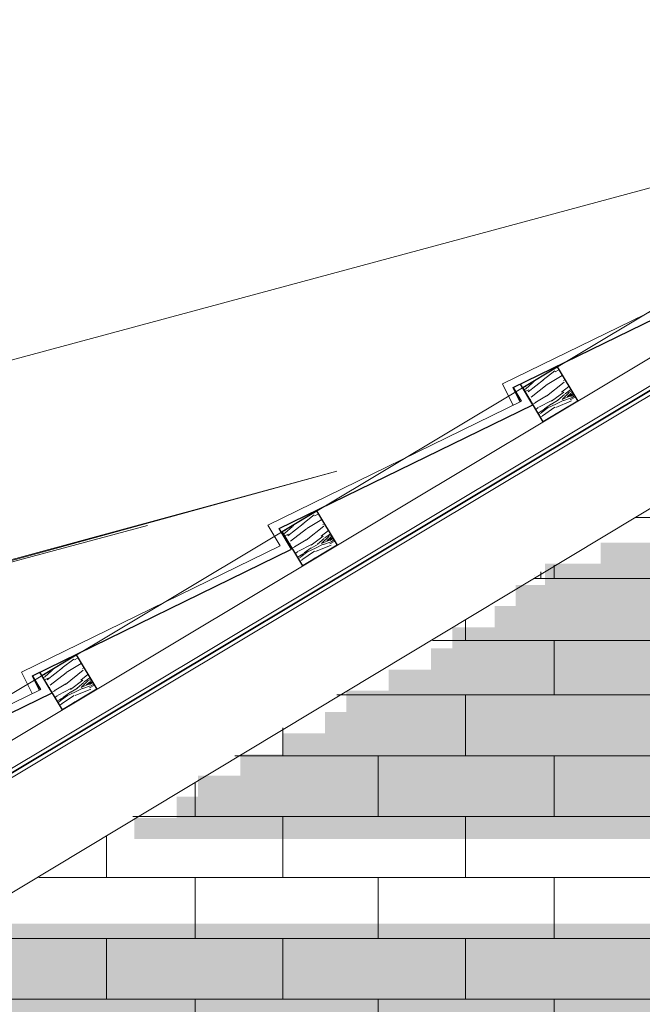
# Model space of a CAD drawing. Header units: millimetres. Extents: x -740 to 33545, y 5178 to 22494.
# Tile 178 of 250: x 9159 to 9237, y 13631 to 13754. Entities that reach past the tile are written whole.
import ezdxf
from ezdxf.lldxf.tags import DXFTag
from ezdxf.xclip import XClip

# ---------------------------------------------------------------- set-up
doc = ezdxf.new("R2010")
doc.units = ezdxf.units.MM
doc.header["$MEASUREMENT"] = 0
doc.header["$XCLIPFRAME"] = 0
doc.layers.get('Defpoints').update_dxf_attribs({"color": 252})
for name, color, linetype, lineweight in [('A_izolacja', 252, 'Continuous', 9), ('A_l.przerywana', 252, 'ICAD_ISO03W100', 9), ('l. przekrojowa', 252, 'Continuous', 30), ('l.widokowa', 252, 'Continuous', 15), ('l.wypeĹ‚nien', 252, 'Continuous', 5), ('wymiarowanie', 252, 'Continuous', 9)]:
    doc.layers.add(name, color=color, linetype=linetype, lineweight=lineweight)
doc.styles.add('styl2', font='simplex.shx')
tags = doc.linetypes.add('ICAD_ISO03W100', pattern=[30, 12, -18]).pattern_tags.tags
tags[6:7] = [DXFTag(74, 4), DXFTag(75, 0), DXFTag(340, '0'), DXFTag(46, 1.0), DXFTag(50, 0.0), DXFTag(44, 0.0), DXFTag(45, 0.0)]
tags[4:5] = [DXFTag(74, 4), DXFTag(75, 0), DXFTag(340, '0'), DXFTag(46, 1.0), DXFTag(50, 0.0), DXFTag(44, 0.0), DXFTag(45, 0.0)]
doc.dimstyles.new('Skala 1-50', dxfattribs={"dimtxt": 12, "dimasz": 5, "dimexe": 1, "dimexo": 1, "dimgap": 1.5, "dimtad": 1, "dimdec": 1, "dimrnd": 0.5, "dimtxsty": 'styl2', "dimblk": 'ARCHTICK', "dimcen": 5, "dimadec": 0, "dimazin": 0, "dimtfac": 1, "dimtdec": 1, "dimtmove": 1, "dimatfit": 3, "dimldrblk": 'ARCHTICK', "dimfxl": 0, "dimlwd": -1, "dimlwe": -1, "dimarcsym": 0})

# ---------------------------------------------------------------- blocks, each defined once
blk = doc.blocks.new('MF2E3FC30')
at = {"true_color": 0xffffff}
blk.add_hatch(color=7, dxfattribs=at).paths.add_polyline_path([(106.128, 264.692), (106.128, 232.162), (159.159, 232.162), (159.159, 264.692)])
blk = doc.blocks.new('MF2E3FB70')
at = {"true_color": 0xffffff}
blk.add_hatch(color=7, dxfattribs=at).paths.add_polyline_path([(159.159, 252.663), (159.159, 232.162), (172.132, 232.162), (172.132, 252.663)])
blk = doc.blocks.new('_ArchTick')
at = {"color": 0, "linetype": 'ByBlock', "const_width": 0.15}
blk.add_lwpolyline([(-0.5, -0.5), (0.5, 0.5)], dxfattribs=at)
blk = doc.blocks.new('*D1730')
at = {"layer": 'Defpoints', "color": 0}
for p in [(8715.8, 13845.32), (9285.31, 13845.32), (8739.07, 13499.59)]:
    blk.add_point(p, dxfattribs=at)
at = {"layer": 'wymiarowanie', "color": 0}
for p, q in [((8720.8, 13845.32), (8714.8, 13845.32)), ((8715.8, 13499.59), (8715.8, 13845.32)), ((8720.8, 13499.59), (8714.8, 13499.59))]:
    blk.add_line(p, q, dxfattribs=at)
at = {"layer": 'wymiarowanie', "color": 0, "xscale": 5, "yscale": 5, "zscale": 5}
for p, rotation in [((8715.8, 13845.32), 90), ((8715.8, 13499.59), 270)]:
    blk.add_blockref('_ArchTick', p, dxfattribs=dict(at, rotation=rotation))
at = {"layer": 'wymiarowanie', "color": 0, "insert": (8707.45, 13672.46), "char_height": 12, "attachment_point": 5, "rotation": 90, "style": 'styl2'}
blk.add_mtext('345,5', dxfattribs=at)

msp = doc.modelspace()

# ---------------------------------------------------------------- hatches: boundary and pattern name
at = {"layer": 'l.wypeĹ‚nien'}
h = msp.add_hatch(dxfattribs=at)
h.set_pattern_fill('WOOD8', color=256, scale=10, angle=30.9423, style=0)
h.set_pattern_definition([(20.637496, (8497.2191, -2774.7321), (56.602861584, 22.27366581), [1.11803, -110.68536]), (30.942296, (8498.265, -2774.338), (3.43511, 13.718601), [1.1, -8.9]), (49.377196, (8499.2088, -2773.7724), (12.0119779, 18.8603351), [0.94868, -30.67409]), (203.817296, (8499.8265, -2773.0524), (65.17972982, 27.41537904), [0.80623, -79.81635]), (205.747896, (8499.0889, -2773.378), (90.91028372, 42.84064307), [1.10454, -109.34907]), (224.978496, (8498.094, -2773.8578), (-20.58883636, -24.00207817), [1.23693, -39.99412]), (40.404596, (8497.9052, -2774.3208), (37.74254931, 34.28557092), [0.60828, -60.21935]), (24.602096, (8498.3684, -2773.9265), (-73.756594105, -32.55709118), [0.90554, -89.64831]), (216.652896, (8499.1917, -2773.5495), (-72.04994424, -54.85257296), [1.00499, -99.49377]), (199.632396, (8498.3855, -2774.1494), (39.44916255, 11.99015022), [0.5099, -50.48029]), (25.747896, (8496.4986, -2775.2806), (-90.91028372, -42.84064307), [1.10454, -109.34907]), (19.632396, (8497.4934, -2774.8008), (-39.44916255, -11.99015022), [1.0198, -49.97039]), (30.942296, (8498.454, -2774.458), (3.43511, 13.718601), [1.2, -8.8]), (51.498296, (8499.4832, -2773.8412), (32.600824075, 42.86241375), [0.8544, -84.58564]), (34.7563963, (8500.0151, -2773.1725), (114.934197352, 80.561340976), [1.50333, -148.82963]), (25.747896, (8501.2502, -2772.3155), (-90.91028372, -42.84064307), [1.10454, -109.34907]), (30.942296, (8502.245, -2771.836), (3.43511, 13.718601), [1.1, -8.9]), (36.136696, (8494.6117, -2776.4118), (80.626841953, 59.994272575), [1.10454, -109.34907]), (25.747896, (8495.5037, -2775.7604), (-90.91028372, -42.84064307), [1.10454, -109.34907]), (30.942296, (8494.509, -2776.24), (3.43511, 13.718601), [0.6, -9.4]), (36.136696, (8495.0234, -2775.9318), (80.626841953, 59.994272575), [1.10454, -109.34907]), (30.942296, (8495.915, -2775.28), (3.43511, 13.718601), [1, -9]), (41.247096, (8496.7732, -2774.7662), (-46.319423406, -39.427289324), [1.11803, -110.68536]), (36.136696, (8497.6138, -2774.0291), (80.626841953, 59.994272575), [1.10454, -109.34907]), (25.747896, (8498.5058, -2773.3777), (-90.91028372, -42.84064307), [1.10454, -109.34907]), (25.747896, (8499.5007, -2772.8979), (-90.91028372, -42.84064307), [1.10454, -109.34907]), (22.812196, (8500.4956, -2772.4181), (-56.60287446, -22.27362129), [1.41421, -69.29646]), (30.942296, (8501.799, -2771.87), (3.43511, 13.718601), [1.5, -8.5]), (18.413496, (8504.5411, -2777.2216), (48.02602469, 17.13187653), [0.92195, -91.27349]), (25.231696, (8505.4159, -2776.9303), (-82.333448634, -37.69883899), [1.00499, -99.49377]), (39.072396, (8504.5411, -2777.2216), (46.31939021, 39.42732166), [0.70711, -70.00357]), (40.404596, (8505.0901, -2776.7759), (37.74254931, 34.28557092), [1.21655, -59.61107]), (30.942296, (8497.44, -2781.129), (3.43511, 13.718601), [1.2, -8.8]), (21.479996, (8498.4688, -2780.512), (-48.02602105, -17.13189142), [0.60828, -60.21935]), (232.743696, (8499.0349, -2780.2893), (20.5888245, 24.00209266), [0.53852, -53.31313]), (223.9368963, (8498.7089, -2780.71795), (66.908229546, 63.42940353), [1.33417, -132.08247]), (23.817296, (8505.4846, -2776.656), (-65.17972982, -27.41537904), [0.80623, -79.81635]), (38.067296, (8505.4846, -2776.656), (54.89625662, 44.56906099), [0.80623, -79.81635]), (30.942296, (8497.542, -2781.301), (3.43511, 13.718601), [0.8, -9.2]), (224.978496, (8498.2286, -2780.8893), (-20.58883636, -24.00207817), [0.82462, -40.40644]), (27.5757963, (8499.2751, -2779.9121), (-142.371487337, -73.690973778), [1.70294, -168.59093]), (28.6516963, (8500.7846, -2779.1238), (-210.9862617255, -114.825071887), [2.502, -247.69792]), (34.1220963, (8502.98023, -2777.9241), (140.664851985, 95.986453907), [1.80278, -178.47479]), (40.404596, (8504.4726, -2776.9128), (37.74254931, 34.28557092), [1.82483, -59.0028]), (41.247096, (8497.9024, -2781.901), (-46.319423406, -39.427289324), [1.11803, -110.68536]), (46.887696, (8498.743, -2781.1639), (-29.16567905, -29.14383716), [1.45602, -71.34508]), (30.942296, (8499.738, -2780.101), (3.43511, 13.718601), [1.3, -8.7]), (22.812196, (8500.8531, -2779.4325), (-56.60287446, -22.27362129), [1.41421, -69.29646]), (34.5185963, (8502.1567, -2778.8842), (123.511143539, 85.702961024), [1.60312, -158.70907]), (22.1960963, (8503.47756, -2777.9758), (65.17975129, 27.415322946), [1.31529, -130.21417]), (16.906096, (8504.6954, -2777.4789), (-30.87230726, -6.84840007), [1.23693, -39.99412]), (30.942296, (8505.879, -2777.119), (3.43511, 13.718601), [0.7, -9.3]), (205.747896, (8499.2751, -2779.9121), (90.91028372, 42.84064307), [2.20907, -108.24454]), (26.1786963, (8497.0797, -2780.5287), (-99.487122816, -47.982421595), [2.40832, -118.00763]), (30.942296, (8499.241, -2779.466), (3.43511, 13.718601), [2.3, -7.7]), (35.0278963, (8501.21366, -2778.2836), (106.357399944, 75.419513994), [2.80713, -137.54955]), (30.942296, (8503.512, -2776.672), (3.43511, 13.718601), [2.5, -7.5]), (38.067296, (8498.1595, -2782.3298), (54.89625662, 44.56906099), [2.41868, -78.2039]), (37.282496, (8500.0637, -2780.8385), (63.47308699, 49.71082968), [1.81108, -88.74277]), (28.4526963, (8501.50466, -2779.74146), (-193.832658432, -104.541388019), [2.30217, -227.91512]), (24.4224963, (8503.52876, -2778.64463), (-238.423480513, -107.954817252), [3.52278, -348.75552]), (33.9550963, (8494.81733, -2776.7549), (149.241636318, 101.128308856), [1.90263, -188.36035]), (22.812196, (8496.3955, -2775.6922), (-56.60287446, -22.27362129), [2.12132, -68.58936]), (28.5563963, (8498.3509, -2774.8697), (-202.409342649, -109.683439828), [2.40208, -237.80616]), (41.5619963, (8500.4608, -2773.72147), (-84.061866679, -73.712972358), [1.62788, -161.16032]), (30.942296, (8501.679, -2772.641), (3.43511, 13.718601), [2, -8]), (27.7624963, (8494.2003, -2775.72566), (-150.948250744, -78.832896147), [1.80278, -178.47479]), (36.9512963, (8495.7956, -2774.8859), (-80.626813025, -59.994302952), [1.9105, -189.13923]), (37.6520963, (8497.32234, -2773.73744), (-72.049995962, -54.8525173), [1.71172, -169.4607]), (25.231696, (8498.6776, -2772.6918), (-82.333448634, -37.69883899), [2.00998, -98.48878]), (18.8474963, (8500.4958, -2771.835), (-87.475214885, -29.12193258), [1.43178, -141.74643]), (40.404596, (8501.8508, -2771.3725), (37.74254931, 34.28557092), [1.21655, -59.61107]), (34.7563963, (8495.17726, -2777.35526), (114.934197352, 80.561340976), [1.50333, -148.82963]), (18.1379963, (8496.41237, -2776.49823), (-126.924380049, -41.11204913), [2.2561, -223.35418]), (30.942296, (8498.556, -2775.796), (3.43511, 13.718601), [2.5, -7.5]), (36.3825963, (8500.7006, -2774.51045), (-89.203704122, -65.136000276), [2.1095, -208.84073]), (37.6520963, (8502.3989, -2773.25915), (-72.049995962, -54.8525173), [1.71172, -169.4607]), (30.942296, (8493.84, -2775.125), (3.43511, 13.718601), [1.7, -8.3]), (39.072396, (8495.2985, -2774.2512), (46.31939021, 39.42732166), [2.82843, -67.88225]), (28.5563963, (8497.4943, -2772.4684), (-202.409342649, -109.683439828), [2.40208, -237.80616]), (25.4147963, (8499.60418, -2771.32017), (190.3974003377, 90.8230770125), [3.11448, -308.33375]), (37.7850963, (8498.5194, -2782.9302), (-135.523009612, -104.563449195), [2.51794, -249.27563]), (30.942296, (8500.509, -2781.387), (3.43511, 13.718601), [2.8, -7.2]), (27.2900963, (8502.91087, -2779.94778), (-276.1659606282, -142.2405109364), [4.70956, -466.24691]), (30.942296, (8496.72, -2779.928), (3.43511, 13.718601), [2.4, -7.6]), (35.7058963, (8498.7782, -2778.6943), (89.203719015, 65.135987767), [2.40832, -118.00763]), (29.0946963, (8500.73384, -2777.28874), (-262.447391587, -145.6755583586), [3.10161, -307.05964]), (28.2159963, (8503.4441, -2775.78057), (-176.678841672, -94.258088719), [2.10238, -208.13558]), (25.747896, (8495.8971, -2778.556), (-90.91028372, -42.84064307), [2.20907, -108.24454]), (30.942296, (8497.887, -2777.596), (3.43511, 13.718601), [3.2, -6.8]), (32.8514963, (8500.63144, -2775.951), (243.586937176, 157.6876763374), [3.00167, -297.16495]), (34.5185963, (8503.1531, -2774.3227), (123.511143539, 85.702961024), [1.60312, -158.70907])])
h.paths.add_polyline_path([(9229.13, 13705.89), (9224.84, 13703.32), (9222.27, 13707.61), (9226.56, 13710.18)])
h = msp.add_hatch(dxfattribs=at)
h.set_pattern_fill('WOOD8', color=256, scale=10, angle=30.9423, style=0)
h.set_pattern_definition([(20.637496, (8467.2001, -2792.7282), (56.602861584, 22.27366581), [1.11803, -110.68536]), (30.942296, (8468.246, -2792.334), (3.43511, 13.718601), [1.1, -8.9]), (49.377196, (8469.1898, -2791.7686), (12.0119779, 18.8603351), [0.94868, -30.67409]), (203.817296, (8469.8075, -2791.0485), (65.17972982, 27.41537904), [0.80623, -79.81635]), (205.747896, (8469.0699, -2791.3741), (90.91028372, 42.84064307), [1.10454, -109.34907]), (224.978496, (8468.075, -2791.854), (-20.58883636, -24.00207817), [1.23693, -39.99412]), (40.404596, (8467.8862, -2792.3169), (37.74254931, 34.28557092), [0.60828, -60.21935]), (24.602096, (8468.3494, -2791.9226), (-73.756594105, -32.55709118), [0.90554, -89.64831]), (216.652896, (8469.1728, -2791.5456), (-72.04994424, -54.85257296), [1.00499, -99.49377]), (199.632396, (8468.3665, -2792.1455), (39.44916255, 11.99015022), [0.5099, -50.48029]), (25.747896, (8466.4796, -2793.2767), (-90.91028372, -42.84064307), [1.10454, -109.34907]), (19.632396, (8467.4744, -2792.797), (-39.44916255, -11.99015022), [1.0198, -49.97039]), (30.942296, (8468.435, -2792.454), (3.43511, 13.718601), [1.2, -8.8]), (51.498296, (8469.4642, -2791.8373), (32.600824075, 42.86241375), [0.8544, -84.58564]), (34.7563963, (8469.9961, -2791.1686), (114.934197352, 80.561340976), [1.50333, -148.82963]), (25.747896, (8471.2312, -2790.3116), (-90.91028372, -42.84064307), [1.10454, -109.34907]), (30.942296, (8472.226, -2789.832), (3.43511, 13.718601), [1.1, -8.9]), (36.136696, (8464.5927, -2794.4079), (80.626841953, 59.994272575), [1.10454, -109.34907]), (25.747896, (8465.4847, -2793.75655), (-90.91028372, -42.84064307), [1.10454, -109.34907]), (30.942296, (8464.49, -2794.236), (3.43511, 13.718601), [0.6, -9.4]), (36.136696, (8465.00445, -2793.9279), (80.626841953, 59.994272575), [1.10454, -109.34907]), (30.942296, (8465.896, -2793.277), (3.43511, 13.718601), [1, -9]), (41.247096, (8466.7542, -2792.7623), (-46.319423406, -39.427289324), [1.11803, -110.68536]), (36.136696, (8467.5948, -2792.0252), (80.626841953, 59.994272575), [1.10454, -109.34907]), (25.747896, (8468.4868, -2791.37385), (-90.91028372, -42.84064307), [1.10454, -109.34907]), (25.747896, (8469.4817, -2790.894), (-90.91028372, -42.84064307), [1.10454, -109.34907]), (22.812196, (8470.4766, -2790.4142), (-56.60287446, -22.27362129), [1.41421, -69.29646]), (30.942296, (8471.78, -2789.866), (3.43511, 13.718601), [1.5, -8.5]), (18.413496, (8474.5221, -2795.2177), (48.02602469, 17.13187653), [0.92195, -91.27349]), (25.231696, (8475.3969, -2794.9265), (-82.333448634, -37.69883899), [1.00499, -99.49377]), (39.072396, (8474.5221, -2795.2177), (46.31939021, 39.42732166), [0.70711, -70.00357]), (40.404596, (8475.0711, -2794.772), (37.74254931, 34.28557092), [1.21655, -59.61107]), (30.942296, (8467.421, -2799.125), (3.43511, 13.718601), [1.2, -8.8]), (21.479996, (8468.4499, -2798.5082), (-48.02602105, -17.13189142), [0.60828, -60.21935]), (232.743696, (8469.0159, -2798.2854), (20.5888245, 24.00209266), [0.53852, -53.31313]), (223.9368963, (8468.6899, -2798.7141), (66.908229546, 63.42940353), [1.33417, -132.08247]), (23.817296, (8475.4656, -2794.6521), (-65.17972982, -27.41537904), [0.80623, -79.81635]), (38.067296, (8475.4656, -2794.6521), (54.89625662, 44.56906099), [0.80623, -79.81635]), (30.942296, (8467.523, -2799.297), (3.43511, 13.718601), [0.8, -9.2]), (224.978496, (8468.2096, -2798.8854), (-20.58883636, -24.00207817), [0.82462, -40.40644]), (27.5757963, (8469.2561, -2797.90823), (-142.371487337, -73.690973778), [1.70294, -168.59093]), (28.6516963, (8470.7656, -2797.1199), (-210.9862617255, -114.825071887), [2.502, -247.69792]), (34.1220963, (8472.96123, -2795.92024), (140.664851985, 95.986453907), [1.80278, -178.47479]), (40.404596, (8474.4537, -2794.909), (37.74254931, 34.28557092), [1.82483, -59.0028]), (41.247096, (8467.8834, -2799.8971), (-46.319423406, -39.427289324), [1.11803, -110.68536]), (46.887696, (8468.724, -2799.16), (-29.16567905, -29.14383716), [1.45602, -71.34508]), (30.942296, (8469.719, -2798.097), (3.43511, 13.718601), [1.3, -8.7]), (22.812196, (8470.8341, -2797.4286), (-56.60287446, -22.27362129), [1.41421, -69.29646]), (34.5185963, (8472.1377, -2796.8803), (123.511143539, 85.702961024), [1.60312, -158.70907]), (22.1960963, (8473.45856, -2795.9719), (65.17975129, 27.415322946), [1.31529, -130.21417]), (16.906096, (8474.6764, -2795.475), (-30.87230726, -6.84840007), [1.23693, -39.99412]), (30.942296, (8475.86, -2795.115), (3.43511, 13.718601), [0.7, -9.3]), (205.747896, (8469.2561, -2797.9082), (90.91028372, 42.84064307), [2.20907, -108.24454]), (26.1786963, (8467.0607, -2798.5248), (-99.487122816, -47.982421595), [2.40832, -118.00763]), (30.942296, (8469.222, -2797.462), (3.43511, 13.718601), [2.3, -7.7]), (35.0278963, (8471.1947, -2796.2797), (106.357399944, 75.419513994), [2.80713, -137.54955]), (30.942296, (8473.493, -2794.668), (3.43511, 13.718601), [2.5, -7.5]), (38.067296, (8468.1405, -2800.326), (54.89625662, 44.56906099), [2.41868, -78.2039]), (37.282496, (8470.0447, -2798.8346), (63.47308699, 49.71082968), [1.81108, -88.74277]), (28.4526963, (8471.48567, -2797.73757), (-193.832658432, -104.541388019), [2.30217, -227.91512]), (24.4224963, (8473.50976, -2796.64074), (-238.423480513, -107.954817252), [3.52278, -348.75552]), (33.9550963, (8464.79834, -2794.751), (149.241636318, 101.128308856), [1.90263, -188.36035]), (22.812196, (8466.3765, -2793.6883), (-56.60287446, -22.27362129), [2.12132, -68.58936]), (28.5563963, (8468.3319, -2792.86583), (-202.409342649, -109.683439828), [2.40208, -237.80616]), (41.5619963, (8470.4418, -2791.7176), (-84.061866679, -73.712972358), [1.62788, -161.16032]), (30.942296, (8471.66, -2790.638), (3.43511, 13.718601), [2, -8]), (27.7624963, (8464.18133, -2793.72177), (-150.948250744, -78.832896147), [1.80278, -178.47479]), (36.9512963, (8465.7766, -2792.882), (-80.626813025, -59.994302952), [1.9105, -189.13923]), (37.6520963, (8467.30335, -2791.73355), (-72.049995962, -54.8525173), [1.71172, -169.4607]), (25.231696, (8468.6586, -2790.6879), (-82.333448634, -37.69883899), [2.00998, -98.48878]), (18.8474963, (8470.4768, -2789.8311), (-87.475214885, -29.12193258), [1.43178, -141.74643]), (40.404596, (8471.8318, -2789.3686), (37.74254931, 34.28557092), [1.21655, -59.61107]), (34.7563963, (8465.15826, -2795.3514), (114.934197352, 80.561340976), [1.50333, -148.82963]), (18.1379963, (8466.39337, -2794.49434), (-126.924380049, -41.11204913), [2.2561, -223.35418]), (30.942296, (8468.537, -2793.792), (3.43511, 13.718601), [2.5, -7.5]), (36.3825963, (8470.6816, -2792.50656), (-89.203704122, -65.136000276), [2.1095, -208.84073]), (37.6520963, (8472.3799, -2791.25526), (-72.049995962, -54.8525173), [1.71172, -169.4607]), (30.942296, (8463.821, -2793.121), (3.43511, 13.718601), [1.7, -8.3]), (39.072396, (8465.2795, -2792.2473), (46.31939021, 39.42732166), [2.82843, -67.88225]), (28.5563963, (8467.47532, -2790.46453), (-202.409342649, -109.683439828), [2.40208, -237.80616]), (25.4147963, (8469.5852, -2789.31628), (190.3974003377, 90.8230770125), [3.11448, -308.33375]), (37.7850963, (8468.5004, -2800.92632), (-135.523009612, -104.563449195), [2.51794, -249.27563]), (30.942296, (8470.49, -2799.384), (3.43511, 13.718601), [2.8, -7.2]), (27.2900963, (8472.89188, -2797.9439), (-276.1659606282, -142.2405109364), [4.70956, -466.24691]), (30.942296, (8466.701, -2797.924), (3.43511, 13.718601), [2.4, -7.6]), (35.7058963, (8468.7592, -2796.6904), (89.203719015, 65.135987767), [2.40832, -118.00763]), (29.0946963, (8470.71484, -2795.28485), (-262.447391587, -145.6755583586), [3.10161, -307.05964]), (28.2159963, (8473.4251, -2793.7767), (-176.678841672, -94.258088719), [2.10238, -208.13558]), (25.747896, (8465.8781, -2796.5521), (-90.91028372, -42.84064307), [2.20907, -108.24454]), (30.942296, (8467.868, -2795.592), (3.43511, 13.718601), [3.2, -6.8]), (32.8514963, (8470.61244, -2793.94712), (243.586937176, 157.6876763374), [3.00167, -297.16495]), (34.5185963, (8473.1341, -2792.3188), (123.511143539, 85.702961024), [1.60312, -158.70907])])
h.paths.add_polyline_path([(9199.11, 13687.9), (9194.82, 13685.33), (9192.25, 13689.61), (9196.54, 13692.19)])
h = msp.add_hatch(dxfattribs=at)
h.set_pattern_fill('WOOD8', color=256, scale=10, angle=30.9423, style=0)
h.set_pattern_definition([(20.637496, (8437.1811, -2810.7243), (56.602861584, 22.27366581), [1.11803, -110.68536]), (30.942296, (8438.227, -2810.33), (3.43511, 13.718601), [1.1, -8.9]), (49.377196, (8439.1708, -2809.7647), (12.0119779, 18.8603351), [0.94868, -30.67409]), (203.817296, (8439.7885, -2809.0446), (65.17972982, 27.41537904), [0.80623, -79.81635]), (205.747896, (8439.0509, -2809.3702), (90.91028372, 42.84064307), [1.10454, -109.34907]), (224.978496, (8438.056, -2809.85), (-20.58883636, -24.00207817), [1.23693, -39.99412]), (40.404596, (8437.8672, -2810.313), (37.74254931, 34.28557092), [0.60828, -60.21935]), (24.602096, (8438.3304, -2809.9187), (-73.756594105, -32.55709118), [0.90554, -89.64831]), (216.652896, (8439.1538, -2809.5417), (-72.04994424, -54.85257296), [1.00499, -99.49377]), (199.632396, (8438.3475, -2810.1417), (39.44916255, 11.99015022), [0.5099, -50.48029]), (25.747896, (8436.4606, -2811.2728), (-90.91028372, -42.84064307), [1.10454, -109.34907]), (19.632396, (8437.4555, -2810.793), (-39.44916255, -11.99015022), [1.0198, -49.97039]), (30.942296, (8438.416, -2810.45), (3.43511, 13.718601), [1.2, -8.8]), (51.498296, (8439.4452, -2809.8334), (32.600824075, 42.86241375), [0.8544, -84.58564]), (34.7563963, (8439.9771, -2809.1647), (114.934197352, 80.561340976), [1.50333, -148.82963]), (25.747896, (8441.2122, -2808.3077), (-90.91028372, -42.84064307), [1.10454, -109.34907]), (30.942296, (8442.207, -2807.828), (3.43511, 13.718601), [1.1, -8.9]), (36.136696, (8434.5737, -2812.404), (80.626841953, 59.994272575), [1.10454, -109.34907]), (25.747896, (8435.4657, -2811.7527), (-90.91028372, -42.84064307), [1.10454, -109.34907]), (30.942296, (8434.471, -2812.232), (3.43511, 13.718601), [0.6, -9.4]), (36.136696, (8434.98545, -2811.924), (80.626841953, 59.994272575), [1.10454, -109.34907]), (30.942296, (8435.877, -2811.273), (3.43511, 13.718601), [1, -9]), (41.247096, (8436.7352, -2810.75845), (-46.319423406, -39.427289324), [1.11803, -110.68536]), (36.136696, (8437.5758, -2810.0213), (80.626841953, 59.994272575), [1.10454, -109.34907]), (25.747896, (8438.4678, -2809.37), (-90.91028372, -42.84064307), [1.10454, -109.34907]), (25.747896, (8439.4627, -2808.8901), (-90.91028372, -42.84064307), [1.10454, -109.34907]), (22.812196, (8440.4576, -2808.4103), (-56.60287446, -22.27362129), [1.41421, -69.29646]), (30.942296, (8441.761, -2807.862), (3.43511, 13.718601), [1.5, -8.5]), (18.413496, (8444.5031, -2813.2138), (48.02602469, 17.13187653), [0.92195, -91.27349]), (25.231696, (8445.3779, -2812.9226), (-82.333448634, -37.69883899), [1.00499, -99.49377]), (39.072396, (8444.5031, -2813.2138), (46.31939021, 39.42732166), [0.70711, -70.00357]), (40.404596, (8445.0521, -2812.7681), (37.74254931, 34.28557092), [1.21655, -59.61107]), (30.942296, (8437.402, -2817.121), (3.43511, 13.718601), [1.2, -8.8]), (21.479996, (8438.4309, -2816.5043), (-48.02602105, -17.13189142), [0.60828, -60.21935]), (232.743696, (8438.9969, -2816.2815), (20.5888245, 24.00209266), [0.53852, -53.31313]), (223.9368963, (8438.6709, -2816.7102), (66.908229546, 63.42940353), [1.33417, -132.08247]), (23.817296, (8445.4466, -2812.6482), (-65.17972982, -27.41537904), [0.80623, -79.81635]), (38.067296, (8445.4466, -2812.6482), (54.89625662, 44.56906099), [0.80623, -79.81635]), (30.942296, (8437.504, -2817.293), (3.43511, 13.718601), [0.8, -9.2]), (224.978496, (8438.1906, -2816.8815), (-20.58883636, -24.00207817), [0.82462, -40.40644]), (27.5757963, (8439.2371, -2815.90434), (-142.371487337, -73.690973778), [1.70294, -168.59093]), (28.6516963, (8440.7466, -2815.116), (-210.9862617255, -114.825071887), [2.502, -247.69792]), (34.1220963, (8442.94224, -2813.91635), (140.664851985, 95.986453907), [1.80278, -178.47479]), (40.404596, (8444.4347, -2812.905), (37.74254931, 34.28557092), [1.82483, -59.0028]), (41.247096, (8437.8644, -2817.8932), (-46.319423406, -39.427289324), [1.11803, -110.68536]), (46.887696, (8438.705, -2817.1561), (-29.16567905, -29.14383716), [1.45602, -71.34508]), (30.942296, (8439.7, -2816.093), (3.43511, 13.718601), [1.3, -8.7]), (22.812196, (8440.8151, -2815.4247), (-56.60287446, -22.27362129), [1.41421, -69.29646]), (34.5185963, (8442.1187, -2814.8764), (123.511143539, 85.702961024), [1.60312, -158.70907]), (22.1960963, (8443.4396, -2813.968), (65.17975129, 27.415322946), [1.31529, -130.21417]), (16.906096, (8444.6574, -2813.471), (-30.87230726, -6.84840007), [1.23693, -39.99412]), (30.942296, (8445.841, -2813.111), (3.43511, 13.718601), [0.7, -9.3]), (205.747896, (8439.2371, -2815.9043), (90.91028372, 42.84064307), [2.20907, -108.24454]), (26.1786963, (8437.0417, -2816.5209), (-99.487122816, -47.982421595), [2.40832, -118.00763]), (30.942296, (8439.203, -2815.458), (3.43511, 13.718601), [2.3, -7.7]), (35.0278963, (8441.1757, -2814.2758), (106.357399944, 75.419513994), [2.80713, -137.54955]), (30.942296, (8443.474, -2812.665), (3.43511, 13.718601), [2.5, -7.5]), (38.067296, (8438.1215, -2818.322), (54.89625662, 44.56906099), [2.41868, -78.2039]), (37.282496, (8440.0257, -2816.8307), (63.47308699, 49.71082968), [1.81108, -88.74277]), (28.4526963, (8441.46667, -2815.73368), (-193.832658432, -104.541388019), [2.30217, -227.91512]), (24.4224963, (8443.49077, -2814.63684), (-238.423480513, -107.954817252), [3.52278, -348.75552]), (33.9550963, (8434.77934, -2812.7471), (149.241636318, 101.128308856), [1.90263, -188.36035]), (22.812196, (8436.3575, -2811.6844), (-56.60287446, -22.27362129), [2.12132, -68.58936]), (28.5563963, (8438.31292, -2810.86194), (-202.409342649, -109.683439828), [2.40208, -237.80616]), (41.5619963, (8440.4228, -2809.7137), (-84.061866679, -73.712972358), [1.62788, -161.16032]), (30.942296, (8441.641, -2808.634), (3.43511, 13.718601), [2, -8]), (27.7624963, (8434.16234, -2811.7179), (-150.948250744, -78.832896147), [1.80278, -178.47479]), (36.9512963, (8435.7576, -2810.87813), (-80.626813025, -59.994302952), [1.9105, -189.13923]), (37.6520963, (8437.28435, -2809.72966), (-72.049995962, -54.8525173), [1.71172, -169.4607]), (25.231696, (8438.6396, -2808.684), (-82.333448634, -37.69883899), [2.00998, -98.48878]), (18.8474963, (8440.4578, -2807.8272), (-87.475214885, -29.12193258), [1.43178, -141.74643]), (40.404596, (8441.8128, -2807.3647), (37.74254931, 34.28557092), [1.21655, -59.61107]), (34.7563963, (8435.13927, -2813.3475), (114.934197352, 80.561340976), [1.50333, -148.82963]), (18.1379963, (8436.37438, -2812.49045), (-126.924380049, -41.11204913), [2.2561, -223.35418]), (30.942296, (8438.518, -2811.788), (3.43511, 13.718601), [2.5, -7.5]), (36.3825963, (8440.6626, -2810.50267), (-89.203704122, -65.136000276), [2.1095, -208.84073]), (37.6520963, (8442.3609, -2809.25137), (-72.049995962, -54.8525173), [1.71172, -169.4607]), (30.942296, (8433.802, -2811.117), (3.43511, 13.718601), [1.7, -8.3]), (39.072396, (8435.2605, -2810.2434), (46.31939021, 39.42732166), [2.82843, -67.88225]), (28.5563963, (8437.45633, -2808.46064), (-202.409342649, -109.683439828), [2.40208, -237.80616]), (25.4147963, (8439.5662, -2807.3124), (190.3974003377, 90.8230770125), [3.11448, -308.33375]), (37.7850963, (8438.4814, -2818.92243), (-135.523009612, -104.563449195), [2.51794, -249.27563]), (30.942296, (8440.471, -2817.38), (3.43511, 13.718601), [2.8, -7.2]), (27.2900963, (8442.87288, -2815.94), (-276.1659606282, -142.2405109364), [4.70956, -466.24691]), (30.942296, (8436.682, -2815.921), (3.43511, 13.718601), [2.4, -7.6]), (35.7058963, (8438.7402, -2814.6865), (89.203719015, 65.135987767), [2.40832, -118.00763]), (29.0946963, (8440.69585, -2813.28096), (-262.447391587, -145.6755583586), [3.10161, -307.05964]), (28.2159963, (8443.4061, -2811.7728), (-176.678841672, -94.258088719), [2.10238, -208.13558]), (25.747896, (8435.8591, -2814.5482), (-90.91028372, -42.84064307), [2.20907, -108.24454]), (30.942296, (8437.849, -2813.589), (3.43511, 13.718601), [3.2, -6.8]), (32.8514963, (8440.59345, -2811.94323), (243.586937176, 157.6876763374), [3.00167, -297.16495]), (34.5185963, (8443.1151, -2810.31494), (123.511143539, 85.702961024), [1.60312, -158.70907])])
h.paths.add_polyline_path([(9169.09, 13669.9), (9164.8, 13667.33), (9162.23, 13671.62), (9166.52, 13674.19)])

# ---------------------------------------------------------------- linework, layer by layer
at = {"linetype": 'Continuous', "lineweight": 5}
for points in [[(8997.48, 13562.36), (9445.49, 13830.93), (9445.49, 13830.93)], [(9320.98, 13742.37), (9115.23, 13618.43), (9115.23, 13618.43)], [(9010.22, 13671.02), (9273.66, 13742.13), (9273.66, 13742.13)], [(9199.08, 13697.15), (9065.29, 13660.76), (9065.29, 13660.76)], [(9199.08, 13697.15), (9128.79, 13677.8), (9128.79, 13677.8)], [(9236.29, 13691.36), (9557.28, 13691.36), (9557.28, 13691.36)], [(9175.43, 13690.37), (9065.29, 13660.76), (9065.29, 13660.76)], [(9224.55, 13683.75), (9224.55, 13684.58), (9224.55, 13684.58)], [(9226.2, 13683.75), (9226.2, 13685.4), (9226.2, 13685.4)], [(9223.72, 13683.75), (9557.28, 13683.75), (9557.28, 13683.75)], [(9215.12, 13675.98), (9215.12, 13678.62), (9215.12, 13678.62)], [(9210.99, 13675.98), (9557.28, 13675.98), (9557.28, 13675.98)], [(9226.2, 13669.2), (9226.2, 13675.98), (9226.2, 13675.98)], [(9199.08, 13669.2), (9557.28, 13669.2), (9557.28, 13669.2)], [(9215.12, 13661.59), (9215.12, 13669.2), (9215.12, 13669.2)], [(9192.3, 13661.59), (9192.3, 13665.06), (9192.3, 13665.06)], [(9186.34, 13661.59), (9557.28, 13661.59), (9557.28, 13661.59)], [(9204.21, 13653.98), (9204.21, 13661.59), (9204.21, 13661.59)], [(9226.2, 13653.98), (9226.2, 13661.59), (9226.2, 13661.59)], [(9181.38, 13653.98), (9181.38, 13658.28), (9181.38, 13658.28)], [(9173.61, 13653.98), (9557.28, 13653.98), (9557.28, 13653.98)], [(9192.3, 13646.38), (9192.3, 13653.98), (9192.3, 13653.98)], [(9215.12, 13646.38), (9215.12, 13653.98), (9215.12, 13653.98)], [(9170.3, 13646.38), (9170.3, 13651.5), (9170.3, 13651.5)], [(9161.87, 13646.38), (9557.28, 13646.38), (9557.28, 13646.38)], [(9181.38, 13638.77), (9181.38, 13646.38), (9181.38, 13646.38)], [(9204.21, 13638.77), (9204.21, 13646.38), (9204.21, 13646.38)], [(9226.2, 13638.77), (9226.2, 13646.38), (9226.2, 13646.38)], [(9149.14, 13638.77), (9557.28, 13638.77), (9557.28, 13638.77)], [(9170.3, 13631.16), (9170.3, 13638.77), (9170.3, 13638.77)], [(9192.3, 13631.16), (9192.3, 13638.77), (9192.3, 13638.77)], [(9215.12, 13631.16), (9215.12, 13638.77), (9215.12, 13638.77)], [(9136.4, 13631.16), (9557.28, 13631.16), (9557.28, 13631.16)], [(9181.38, 13623.55), (9181.38, 13631.16), (9181.38, 13631.16)], [(9204.21, 13623.55), (9204.21, 13631.16), (9204.21, 13631.16)], [(9226.2, 13623.55), (9226.2, 13631.16), (9226.2, 13631.16)]]:
    msp.add_lwpolyline(points, dxfattribs=at)
msp.add_lwpolyline([(9223.7, 13684.14), (9223.7, 13684.14)], close=True, dxfattribs=at)
at = {"layer": 'A_izolacja'}
for points in [[(8995.42, 13565.79), (9445.9, 13835.85)], [(8996.96, 13563.21), (9445.9, 13832.35)]]:
    msp.add_lwpolyline(points, dxfattribs=at)
at = {"layer": 'A_izolacja', "linetype": 'ICAD_ISO03W100', "lineweight": 35, "ltscale": 0.2}
msp.add_lwpolyline([(8997.22, 13562.79), (9445.9, 13831.77)], dxfattribs=at)
at = {"layer": 'A_l.przerywana', "ltscale": 0.3}
msp.add_lwpolyline([(8992.85, 13570.08), (9441.94, 13839.3)], dxfattribs=at)
at = {"layer": 'l. przekrojowa'}
for points in [[(9222.27, 13707.61), (9226.56, 13710.18), (9229.13, 13705.89), (9224.84, 13703.32), (9222.27, 13707.61)], [(9192.25, 13689.61), (9196.54, 13692.19), (9199.11, 13687.9), (9194.82, 13685.33), (9192.25, 13689.61)], [(9162.23, 13671.62), (9166.52, 13674.19), (9169.09, 13669.9), (9164.8, 13667.33), (9162.23, 13671.62)]]:
    msp.add_lwpolyline(points, dxfattribs=at)
at = {"layer": 'l.widokowa'}
for points in [[(9221.06, 13705.35), (9219.75, 13708.04), (9252.03, 13723.81), (9250.5, 13726.39), (9282.17, 13741.86), (9281.19, 13743.51)], [(9161.03, 13669.35), (9159.71, 13672.04), (9191.99, 13687.82), (9190.46, 13690.4), (9222.13, 13705.87), (9221.15, 13707.52)], [(9100.99, 13633.36), (9099.67, 13636.05), (9131.96, 13651.82), (9130.43, 13654.41), (9162.09, 13669.87), (9161.11, 13671.52)]]:
    msp.add_lwpolyline(points, dxfattribs=at)
at = {"layer": 'l.widokowa', "lineweight": 30}
for points in [[(9221.96, 13705.79), (9221.09, 13707.58), (9253.45, 13723.39), (9251.92, 13725.97), (9283.58, 13741.44), (9282.05, 13744.02)], [(9161.92, 13669.79), (9161.05, 13671.59), (9193.41, 13687.39), (9191.88, 13689.97), (9223.54, 13705.44), (9222.01, 13708.03)], [(9101.89, 13633.8), (9101.01, 13635.59), (9133.37, 13651.4), (9131.84, 13653.98), (9163.5, 13669.45), (9161.97, 13672.03)]]:
    msp.add_lwpolyline(points, dxfattribs=at)

# ---------------------------------------------------------------- block references
ref = msp.add_blockref('MF2E3FC30', (8054.52, 11171.88), dxfattribs=dict(xscale=9.994634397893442, yscale=9.994634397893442, zscale=9.994634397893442))
XClip(ref).set_block_clipping_path([(117.8099821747, 251.504456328), (150.3731907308, 251.504456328), (150.3731907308, 251.769197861), (117.8099821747, 251.769197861), (117.8099821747, 251.504456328)])
ref = msp.add_blockref('MF2E3FB70', (10836.45, 11171.88), dxfattribs=dict(xscale=-9.994634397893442, yscale=9.994634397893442, zscale=9.994634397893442))
XClip(ref).set_block_clipping_path([(159.374402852, 251.239714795), (161.2275935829, 251.239714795), (161.2275935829, 251.504456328), (159.374402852, 251.504456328), (159.374402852, 251.239714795)])
ref = msp.add_blockref('MF2E3FC30', (8054.52, 11171.88), dxfattribs=dict(xscale=9.994634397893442, yscale=9.994634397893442, zscale=9.994634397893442))
XClip(ref).set_block_clipping_path([(117.5452406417, 251.239714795), (150.3731907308, 251.239714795), (150.3731907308, 251.504456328), (117.5452406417, 251.504456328), (117.5452406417, 251.239714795)])
ref = msp.add_blockref('MF2E3FC30', (8054.52, 11171.88), dxfattribs=dict(xscale=9.994634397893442, yscale=9.994634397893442, zscale=9.994634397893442))
XClip(ref).set_block_clipping_path([(116.7510160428, 250.974973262), (150.3731907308, 250.974973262), (150.3731907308, 251.239714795), (116.7510160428, 251.239714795), (116.7510160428, 250.974973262)])
ref = msp.add_blockref('MF2E3FC30', (8054.52, 11171.88), dxfattribs=dict(xscale=9.994634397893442, yscale=9.994634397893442, zscale=9.994634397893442))
XClip(ref).set_block_clipping_path([(116.4862745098, 250.7102317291), (150.3731907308, 250.7102317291), (150.3731907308, 250.974973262), (116.4862745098, 250.974973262), (116.4862745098, 250.7102317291)])
ref = msp.add_blockref('MF2E3FC30', (8054.52, 11171.88), dxfattribs=dict(xscale=9.994634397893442, yscale=9.994634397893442, zscale=9.994634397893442))
XClip(ref).set_block_clipping_path([(115.9567914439, 250.4454901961), (150.3731907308, 250.4454901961), (150.3731907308, 250.7102317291), (115.9567914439, 250.7102317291), (115.9567914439, 250.4454901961)])
ref = msp.add_blockref('MF2E3FC30', (8054.52, 11171.88), dxfattribs=dict(xscale=9.994634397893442, yscale=9.994634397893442, zscale=9.994634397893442))
XClip(ref).set_block_clipping_path([(115.6920499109, 250.1807486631), (150.3731907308, 250.1807486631), (150.3731907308, 250.4454901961), (115.6920499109, 250.4454901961), (115.6920499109, 250.1807486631)])
ref = msp.add_blockref('MF2E3FC30', (8054.52, 11171.88), dxfattribs=dict(xscale=9.994634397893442, yscale=9.994634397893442, zscale=9.994634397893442))
XClip(ref).set_block_clipping_path([(115.1625668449, 249.9160071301), (150.3731907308, 249.9160071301), (150.3731907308, 250.1807486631), (115.1625668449, 250.1807486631), (115.1625668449, 249.9160071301)])
ref = msp.add_blockref('MF2E3FC30', (8054.52, 11171.88), dxfattribs=dict(xscale=9.994634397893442, yscale=9.994634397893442, zscale=9.994634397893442))
XClip(ref).set_block_clipping_path([(114.633083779, 249.6512655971), (150.3731907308, 249.6512655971), (150.3731907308, 249.9160071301), (114.633083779, 249.9160071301), (114.633083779, 249.6512655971)])
ref = msp.add_blockref('MF2E3FC30', (8054.52, 11171.88), dxfattribs=dict(xscale=9.994634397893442, yscale=9.994634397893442, zscale=9.994634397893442))
XClip(ref).set_block_clipping_path([(114.368342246, 249.3865240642), (150.3731907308, 249.3865240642), (150.3731907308, 249.6512655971), (114.368342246, 249.6512655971), (114.368342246, 249.3865240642)])
ref = msp.add_blockref('MF2E3FC30', (8054.52, 11171.88), dxfattribs=dict(xscale=9.994634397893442, yscale=9.994634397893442, zscale=9.994634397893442))
XClip(ref).set_block_clipping_path([(113.83885918, 249.1217825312), (150.3731907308, 249.1217825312), (150.3731907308, 249.3865240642), (113.83885918, 249.3865240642), (113.83885918, 249.1217825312)])
ref = msp.add_blockref('MF2E3FC30', (8054.52, 11171.88), dxfattribs=dict(xscale=9.994634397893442, yscale=9.994634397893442, zscale=9.994634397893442))
XClip(ref).set_block_clipping_path([(113.3093761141, 248.8570409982), (150.3731907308, 248.8570409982), (150.3731907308, 249.1217825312), (113.3093761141, 249.1217825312), (113.3093761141, 248.8570409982)])
ref = msp.add_blockref('MF2E3FC30', (8054.52, 11171.88), dxfattribs=dict(xscale=9.994634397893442, yscale=9.994634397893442, zscale=9.994634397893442))
XClip(ref).set_block_clipping_path([(112.7798930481, 248.5922994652), (150.3731907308, 248.5922994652), (150.3731907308, 248.8570409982), (112.7798930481, 248.8570409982), (112.7798930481, 248.5922994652)])
ref = msp.add_blockref('MF2E3FC30', (8054.52, 11171.88), dxfattribs=dict(xscale=9.994634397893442, yscale=9.994634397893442, zscale=9.994634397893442))
XClip(ref).set_block_clipping_path([(112.5151515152, 248.3275579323), (150.3731907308, 248.3275579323), (150.3731907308, 248.5922994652), (112.5151515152, 248.5922994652), (112.5151515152, 248.3275579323)])
ref = msp.add_blockref('MF2E3FC30', (8054.52, 11171.88), dxfattribs=dict(xscale=9.994634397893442, yscale=9.994634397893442, zscale=9.994634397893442))
XClip(ref).set_block_clipping_path([(111.9856684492, 248.0628163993), (150.3731907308, 248.0628163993), (150.3731907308, 248.3275579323), (111.9856684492, 248.3275579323), (111.9856684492, 248.0628163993)])
ref = msp.add_blockref('MF2E3FC30', (8054.52, 11171.88), dxfattribs=dict(xscale=9.994634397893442, yscale=9.994634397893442, zscale=9.994634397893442))
XClip(ref).set_block_clipping_path([(109.8677361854, 246.7391087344), (150.3731907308, 246.7391087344), (150.3731907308, 247.0038502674), (109.8677361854, 247.0038502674), (109.8677361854, 246.7391087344)])
ref = msp.add_blockref('MF2E3FC30', (8054.52, 11171.88), dxfattribs=dict(xscale=9.994634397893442, yscale=9.994634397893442, zscale=9.994634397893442))
XClip(ref).set_block_clipping_path([(109.3382531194, 246.4743672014), (150.3731907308, 246.4743672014), (150.3731907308, 246.7391087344), (109.3382531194, 246.7391087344), (109.3382531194, 246.4743672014)])
ref = msp.add_blockref('MF2E3FC30', (8054.52, 11171.88), dxfattribs=dict(xscale=9.994634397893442, yscale=9.994634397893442, zscale=9.994634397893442))
XClip(ref).set_block_clipping_path([(109.0735115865, 246.2096256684), (150.3731907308, 246.2096256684), (150.3731907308, 246.4743672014), (109.0735115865, 246.4743672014), (109.0735115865, 246.2096256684)])
ref = msp.add_blockref('MF2E3FC30', (8054.52, 11171.88), dxfattribs=dict(xscale=9.994634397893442, yscale=9.994634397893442, zscale=9.994634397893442))
XClip(ref).set_block_clipping_path([(108.5440285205, 245.9448841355), (150.3731907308, 245.9448841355), (150.3731907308, 246.2096256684), (108.5440285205, 246.2096256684), (108.5440285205, 245.9448841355)])
ref = msp.add_blockref('MF2E3FC30', (8054.52, 11171.88), dxfattribs=dict(xscale=9.994634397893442, yscale=9.994634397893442, zscale=9.994634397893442))
XClip(ref).set_block_clipping_path([(108.0145454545, 245.6801426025), (150.3731907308, 245.6801426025), (150.3731907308, 245.9448841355), (108.0145454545, 245.9448841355), (108.0145454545, 245.6801426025)])
ref = msp.add_blockref('MF2E3FC30', (8054.52, 11171.88), dxfattribs=dict(xscale=9.994634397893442, yscale=9.994634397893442, zscale=9.994634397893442))
XClip(ref).set_block_clipping_path([(107.7498039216, 245.4154010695), (150.3731907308, 245.4154010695), (150.3731907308, 245.6801426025), (107.7498039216, 245.6801426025), (107.7498039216, 245.4154010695)])
ref = msp.add_blockref('MF2E3FC30', (8054.52, 11171.88), dxfattribs=dict(xscale=9.994634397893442, yscale=9.994634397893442, zscale=9.994634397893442))
XClip(ref).set_block_clipping_path([(107.2203208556, 245.1506595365), (150.3731907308, 245.1506595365), (150.3731907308, 245.4154010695), (107.2203208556, 245.4154010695), (107.2203208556, 245.1506595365)])
ref = msp.add_blockref('MF2E3FC30', (8054.52, 11171.88), dxfattribs=dict(xscale=9.994634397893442, yscale=9.994634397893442, zscale=9.994634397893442))
XClip(ref).set_block_clipping_path([(106.9555793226, 244.8859180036), (150.3731907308, 244.8859180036), (150.3731907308, 245.1506595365), (106.9555793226, 245.1506595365), (106.9555793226, 244.8859180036)])
ref = msp.add_blockref('MF2E3FC30', (8054.52, 11171.88), dxfattribs=dict(xscale=9.994634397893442, yscale=9.994634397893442, zscale=9.994634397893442))
XClip(ref).set_block_clipping_path([(106.1613547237, 232.1783244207), (150.3731907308, 232.1783244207), (150.3731907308, 244.8859180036), (106.1613547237, 244.8859180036), (106.1613547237, 232.1783244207)])

# ---------------------------------------------------------------- dimensions: what is measured, and where the dimension line sits
at = {"layer": 'wymiarowanie'}
dim = msp.add_linear_dim(base=(8715.8, 13845.32), p1=(8739.07, 13499.59), p2=(9285.31, 13845.32), angle=90, dimstyle='Skala 1-50', dxfattribs=at)
dim.commit()
dim.dimension.update_dxf_attribs({"geometry": '*D1730', "text_midpoint": (8707.45, 13672.46)})

doc.saveas('drawing.dxf')
